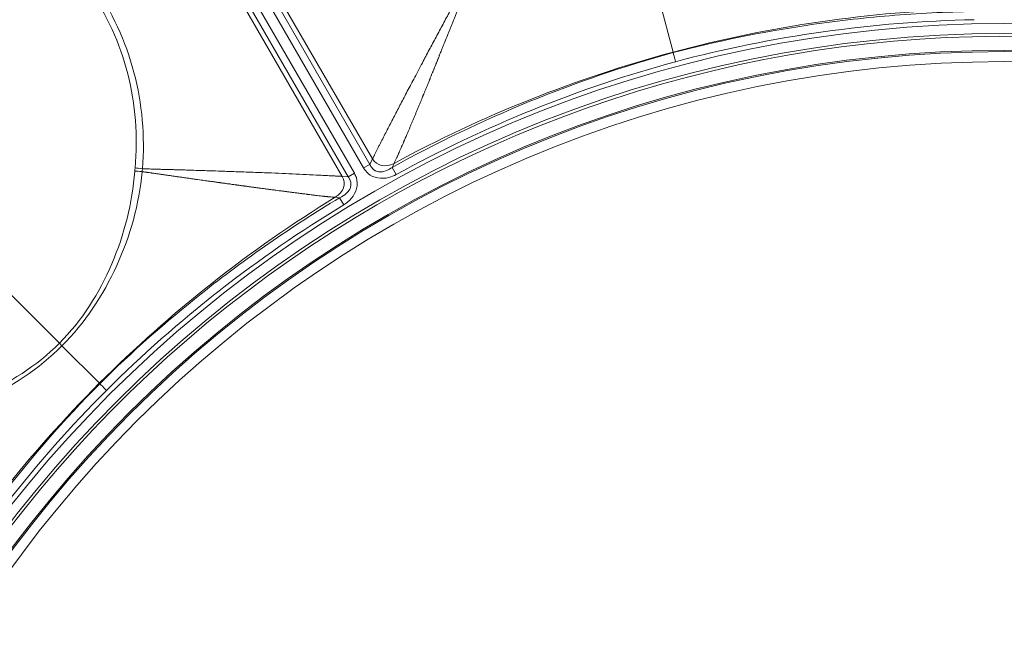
# Model space of a CAD drawing. Header units: inches. Extents: x 2.7 to 14.9, y -4.2 to 15.2.
# Tile 21 of 53: x 11.438 to 12.595, y -1.147 to -0.432. Entities that reach past the tile are written whole.
import ezdxf

# ---------------------------------------------------------------- set-up
doc = ezdxf.new("R2010")
doc.units = ezdxf.units.IN
doc.header["$MEASUREMENT"] = 0
doc.layers.add('Visible (ANSI)', color=7, linetype='Continuous', lineweight=18)
doc.layers.add('Visible Narrow (ANSI)', color=7, linetype='Continuous', lineweight=18)

msp = doc.modelspace()

# ---------------------------------------------------------------- linework, layer by layer
at = {"layer": 'Visible (ANSI)'}
for radius in [2.3248, 1.4744, 1.4547]:
    msp.add_circle((12.5948, -1.9226), radius, dxfattribs=at)
msp.add_arc((12.5948, -1.9226), 1.4711, 79.1393, 156.2845, dxfattribs=at)
for points in [[(11.5734, -0.6062), (11.5804, -0.5316), (11.5616, -0.4562), (11.5188, -0.3949)], [(11.8756, -0.6054), (11.9797, -0.5477), (12.0909, -0.5022), (12.2057, -0.4705)], [(11.3133, -1.1415), (11.3747, -1.0394), (11.4482, -0.9445), (11.5318, -0.8596)]]:
    msp.add_open_spline(points, degree=3, dxfattribs=at)
for points, knots in [([(12.2057, -0.4705), (12.2572, -0.4571), (12.3094, -0.4465), (12.362, -0.4386), (12.3945, -0.4338), (12.4273, -0.43), (12.4601, -0.4272), (12.493, -0.4245), (12.526, -0.4228), (12.5591, -0.4222)], [0.0000066, 0.0000066, 0.0000066, 0.0000066, 0.4464162, 0.4464162, 0.4464162, 0.7226444, 0.7226444, 0.7226444, 1, 1, 1, 1]), ([(11.8493, -0.6019), (11.85, -0.6037), (11.8511, -0.6054), (11.8524, -0.6069), (11.8533, -0.6079), (11.8544, -0.6087), (11.8556, -0.6093), (11.856, -0.6096), (11.8565, -0.6098), (11.857, -0.61), (11.8586, -0.6106), (11.8603, -0.6108), (11.862, -0.6108), (11.8621, -0.6107), (11.8622, -0.6107), (11.8622, -0.6107), (11.8646, -0.6106), (11.867, -0.6099), (11.8692, -0.609), (11.8715, -0.608), (11.8736, -0.6068), (11.8756, -0.6054)], [0, 0, 0, 0, 0.187872, 0.187872, 0.187872, 0.314599, 0.314599, 0.314599, 0.365047, 0.365047, 0.365047, 0.526295, 0.526295, 0.526295, 0.533039, 0.533039, 0.533039, 0.764219, 0.764219, 0.764219, 1, 1, 1, 1]), ([(11.8137, -0.6411), (11.8165, -0.6398), (11.8192, -0.6382), (11.8215, -0.6362), (11.8231, -0.6347), (11.8245, -0.633), (11.8256, -0.6311), (11.8262, -0.6299), (11.8267, -0.6287), (11.8269, -0.6273), (11.827, -0.6266), (11.8271, -0.6259), (11.8271, -0.6252), (11.8271, -0.6237), (11.8267, -0.6221), (11.8262, -0.6207), (11.8261, -0.6205), (11.826, -0.6203), (11.8259, -0.62), (11.8254, -0.6188), (11.8247, -0.6177), (11.8238, -0.6166)], [0, 0, 0, 0, 0.297866, 0.297866, 0.297866, 0.507382, 0.507382, 0.507382, 0.635901, 0.635901, 0.635901, 0.703179, 0.703179, 0.703179, 0.850452, 0.850452, 0.850452, 0.872013, 0.872013, 0.872013, 1, 1, 1, 1]), ([(11.5318, -0.8596), (11.5696, -0.8223), (11.6096, -0.7869), (11.6512, -0.7539), (11.6769, -0.7334), (11.7034, -0.7137), (11.7304, -0.695), (11.7576, -0.6761), (11.7854, -0.6581), (11.8137, -0.6411)], [0.0000066, 0.0000066, 0.0000066, 0.0000066, 0.4464162, 0.4464162, 0.4464162, 0.7226444, 0.7226444, 0.7226444, 1, 1, 1, 1])]:
    msp.add_open_spline(points, degree=3, knots=knots, dxfattribs=at)
at = {"layer": 'Visible Narrow (ANSI)'}
for p, q in [((11.842, -0.6061), (11.4583, 0.0585)), ((11.4656, 0.0627), (11.8493, -0.6019)), ((11.8524, -0.5954), (11.4736, 0.0607)), ((11.8238, -0.6166), (11.4401, 0.048)), ((11.4474, 0.0522), (11.8311, -0.6124)), ((11.8166, -0.6161), (11.4378, 0.0401)), ((12.1895, -0.4099), (12.2056, -0.4699)), ((12.2056, -0.4699), (12.2057, -0.4705)), ((11.8524, -0.5954), (11.8493, -0.6019)), ((11.8756, -0.6054), (11.8777, -0.6007)), ((11.8238, -0.6166), (11.8311, -0.6124)), ((11.842, -0.6061), (11.8493, -0.6019)), ((11.8756, -0.6054), (11.8802, -0.6138)), ((11.8166, -0.6161), (11.8238, -0.6166)), ((11.8137, -0.6411), (11.8085, -0.6406)), ((11.8137, -0.6411), (11.8187, -0.6494)), ((11.4844, -0.8121), (11.3815, -0.7093)), ((11.4874, -0.8152), (11.4844, -0.8121)), ((11.4874, -0.8152), (11.5314, -0.8592)), ((11.5314, -0.8592), (11.5318, -0.8596))]:
    msp.add_line(p, q, dxfattribs=at)
for radius in [2.3248, 2.313, 1.4862, 1.4744, 1.4532, 1.4414]:
    msp.add_circle((12.5948, -1.9226), radius, dxfattribs=at)
for centre, radius, start, end in [((12.5948, -1.9226), 1.7865, 125.29, 125.2907), ((12.5948, -1.9226), 1.7175, 126.1974, 126.2029), ((12.5948, -1.9226), 1.6782, 127.0748, 127.0764), ((12.5948, -1.9226), 1.648, 128.005, 128.0057), ((12.5823, -1.9047), 1.5602, 124.931376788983, 124.931391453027), ((12.5948, -1.9226), 1.6283, 128.7854, 128.7893), ((12.5948, -1.9226), 1.5821, 132.362, 132.3634)]:
    msp.add_arc(centre, radius, start, end, dxfattribs=at)
for centre, major_axis, ratio, start_param, end_param in [((12.4918, -1.1795), (1.0586, 0.1468), 0.705181, 1.413977, 1.74576), ((12.5728, -1.4867), (-1.2571, -0.051), 0.83837, 4.689108, 4.972121), ((12.3125, -1.2275), (-0.9901, -0.4022), 0.705182, 4.537425, 4.869208), ((12.2828, -1.216), (-0.9481, -0.4254), 0.691928, 4.486188, 4.828912), ((11.5832, -0.6108), (0.0118, -0.001), 0.019614, 1.699481, 2.600431), ((11.5835, -0.607), (-0.0118, 0.0011), 0.015566, 0.541352, 1.441442), ((12.134, -1.3306), (0.8434, 0.6564), 0.705181, 1.413977, 1.74576), ((12.3578, -1.5561), (-1.0631, -0.6727), 0.83837, 4.689108, 4.972121), ((12.0028, -1.4618), (0.6564, 0.8434), 0.705182, 1.395833, 1.727615), ((11.9713, -1.4667), (0.6084, 0.8425), 0.691928, 1.344595, 1.687319)]:
    msp.add_ellipse(centre, major_axis=major_axis, ratio=ratio, start_param=start_param, end_param=end_param, dxfattribs=at)
for points, knots in [([(11.3422, -0.2605), (11.4161, -0.2815), (11.4809, -0.3278), (11.5682, -0.4537), (11.5884, -0.5306), (11.582, -0.6071)], [0, 0, 0, 0, 0.5, 0.5, 0.9999682, 0.9999682, 0.9999682, 0.9999682]), ([(11.962, -0.3877), (11.961, -0.3895), (11.9601, -0.3912), (11.9591, -0.393), (11.9577, -0.3956), (11.9563, -0.3982), (11.9549, -0.4007), (11.9542, -0.402), (11.9535, -0.4033), (11.9528, -0.4046), (11.9521, -0.4059), (11.9514, -0.4072), (11.9507, -0.4084), (11.95, -0.4097), (11.9493, -0.411), (11.9487, -0.4123), (11.948, -0.4136), (11.9473, -0.4148), (11.9466, -0.4161), (11.9464, -0.4165), (11.9462, -0.4169), (11.946, -0.4173), (11.9455, -0.4182), (11.945, -0.4191), (11.9445, -0.4199), (11.9438, -0.4212), (11.9431, -0.4225), (11.9424, -0.4238), (11.9397, -0.4288), (11.937, -0.4339), (11.9342, -0.439), (11.9315, -0.444), (11.9288, -0.4491), (11.9261, -0.4542), (11.9234, -0.4592), (11.9207, -0.4642), (11.918, -0.4694), (11.9154, -0.4743), (11.9127, -0.4793), (11.91, -0.4844), (11.9099, -0.4846), (11.9098, -0.4849), (11.9096, -0.4851), (11.9075, -0.4891), (11.9054, -0.4932), (11.9032, -0.4974), (11.9001, -0.5031), (11.8972, -0.5087), (11.8943, -0.5141), (11.8916, -0.5192), (11.8891, -0.5241), (11.8866, -0.5288), (11.884, -0.5338), (11.8815, -0.5386), (11.879, -0.5433), (11.8765, -0.5483), (11.874, -0.5531), (11.8716, -0.5577), (11.8691, -0.5626), (11.8667, -0.5672), (11.8644, -0.5717), (11.8632, -0.574), (11.862, -0.5763), (11.8609, -0.5785), (11.8603, -0.5797), (11.8597, -0.5808), (11.8592, -0.5819), (11.8586, -0.583), (11.858, -0.5841), (11.8575, -0.5852), (11.8572, -0.5858), (11.8569, -0.5863), (11.8567, -0.5869), (11.8564, -0.5874), (11.8561, -0.5879), (11.8558, -0.5885), (11.8556, -0.589), (11.8553, -0.5896), (11.855, -0.5901), (11.8548, -0.5906), (11.8545, -0.5911), (11.8542, -0.5917), (11.854, -0.5922), (11.8537, -0.5927), (11.8535, -0.5932), (11.8532, -0.5938), (11.853, -0.5943), (11.8527, -0.5948), (11.8526, -0.595), (11.8525, -0.5952), (11.8524, -0.5954)], [0, 0, 0, 0, 0.025507, 0.025507, 0.025507, 0.062666, 0.062666, 0.062666, 0.081229, 0.081229, 0.081229, 0.099762, 0.099762, 0.099762, 0.118251, 0.118251, 0.118251, 0.136682, 0.136682, 0.136682, 0.142154, 0.142154, 0.142154, 0.155042, 0.155042, 0.155042, 0.173318, 0.173318, 0.173318, 0.24535, 0.24535, 0.24535, 0.315196, 0.315196, 0.315196, 0.382396, 0.382396, 0.382396, 0.446682, 0.446682, 0.446682, 0.449598, 0.449598, 0.449598, 0.5, 0.5, 0.5, 0.569749, 0.569749, 0.569749, 0.634275, 0.634275, 0.634275, 0.70199, 0.70199, 0.70199, 0.773418, 0.773418, 0.773418, 0.849247, 0.849247, 0.849247, 0.88909, 0.88909, 0.88909, 0.909554, 0.909554, 0.909554, 0.930407, 0.930407, 0.930407, 0.940986, 0.940986, 0.940986, 0.951672, 0.951672, 0.951672, 0.962467, 0.962467, 0.962467, 0.973375, 0.973375, 0.973375, 0.984399, 0.984399, 0.984399, 0.995543, 0.995543, 0.995543, 1, 1, 1, 1]), ([(11.965, -0.3891), (11.9648, -0.3898), (11.9645, -0.3905), (11.9642, -0.3912), (11.9639, -0.3919), (11.9637, -0.3925), (11.9634, -0.3932), (11.9633, -0.3935), (11.9631, -0.3939), (11.963, -0.3942), (11.9629, -0.3945), (11.9627, -0.3949), (11.9626, -0.3952), (11.9622, -0.3962), (11.9618, -0.3972), (11.9614, -0.3982), (11.9613, -0.3986), (11.9611, -0.3989), (11.961, -0.3992), (11.9609, -0.3996), (11.9607, -0.3999), (11.9606, -0.4002), (11.9602, -0.4012), (11.9598, -0.4022), (11.9594, -0.4032), (11.9591, -0.4039), (11.9589, -0.4046), (11.9586, -0.4052), (11.9583, -0.4059), (11.9581, -0.4065), (11.9578, -0.4072), (11.9573, -0.4085), (11.9567, -0.4099), (11.9562, -0.4112), (11.956, -0.4118), (11.9557, -0.4125), (11.9554, -0.4132), (11.9552, -0.4138), (11.9549, -0.4145), (11.9546, -0.4151), (11.9541, -0.4165), (11.9536, -0.4178), (11.9531, -0.4191), (11.9528, -0.4197), (11.9525, -0.4204), (11.9523, -0.4211), (11.952, -0.4217), (11.9517, -0.4224), (11.9515, -0.423), (11.9512, -0.4237), (11.951, -0.4243), (11.9507, -0.425), (11.9504, -0.4256), (11.9502, -0.4263), (11.9499, -0.427), (11.9496, -0.4276), (11.9494, -0.4283), (11.9491, -0.4289), (11.9489, -0.4296), (11.9486, -0.4302), (11.9483, -0.4309), (11.9481, -0.4315), (11.9478, -0.4322), (11.9476, -0.4328), (11.9473, -0.4335), (11.947, -0.4341), (11.9468, -0.4348), (11.9463, -0.4361), (11.9457, -0.4374), (11.9452, -0.4387), (11.945, -0.4393), (11.9447, -0.44), (11.9444, -0.4406), (11.9442, -0.4413), (11.9439, -0.4419), (11.9437, -0.4425), (11.9434, -0.4432), (11.9431, -0.4438), (11.9429, -0.4445), (11.9426, -0.4451), (11.9424, -0.4458), (11.9421, -0.4464), (11.9418, -0.4471), (11.9416, -0.4477), (11.9413, -0.4483), (11.9411, -0.449), (11.9408, -0.4496), (11.9406, -0.4503), (11.9395, -0.4529), (11.9385, -0.4554), (11.9375, -0.458), (11.9372, -0.4586), (11.937, -0.4592), (11.9367, -0.4599), (11.9364, -0.4605), (11.9362, -0.4611), (11.9359, -0.4618), (11.9357, -0.4624), (11.9354, -0.4631), (11.9352, -0.4637), (11.9349, -0.4643), (11.9346, -0.465), (11.9344, -0.4656), (11.9341, -0.4662), (11.9339, -0.4669), (11.9336, -0.4675), (11.9334, -0.4681), (11.9331, -0.4688), (11.9329, -0.4694), (11.9323, -0.4707), (11.9318, -0.4719), (11.9313, -0.4732), (11.9312, -0.4735), (11.9311, -0.4738), (11.9309, -0.4741), (11.9308, -0.4745), (11.9307, -0.4748), (11.9306, -0.4751), (11.9303, -0.4757), (11.9301, -0.4763), (11.9298, -0.477), (11.9296, -0.4774), (11.9294, -0.4779), (11.9292, -0.4784), (11.9292, -0.4785), (11.9291, -0.4787), (11.929, -0.4789), (11.929, -0.479), (11.9289, -0.4792), (11.9289, -0.4793), (11.9287, -0.4798), (11.9285, -0.4803), (11.9283, -0.4807), (11.928, -0.4814), (11.9278, -0.482), (11.9275, -0.4826), (11.9274, -0.4829), (11.9273, -0.4833), (11.9271, -0.4836), (11.927, -0.4839), (11.9269, -0.4842), (11.9268, -0.4845), (11.9265, -0.4851), (11.9263, -0.4858), (11.926, -0.4864), (11.9258, -0.487), (11.9255, -0.4876), (11.9253, -0.4881), (11.9252, -0.4883), (11.9251, -0.4885), (11.9251, -0.4887), (11.9249, -0.4892), (11.9247, -0.4897), (11.9245, -0.4901), (11.9242, -0.4907), (11.924, -0.4914), (11.9237, -0.492), (11.9236, -0.4923), (11.9235, -0.4926), (11.9233, -0.4929), (11.9232, -0.4932), (11.9231, -0.4935), (11.923, -0.4939), (11.9227, -0.4945), (11.9225, -0.4951), (11.9222, -0.4957), (11.922, -0.4962), (11.9218, -0.4966), (11.9216, -0.4971), (11.9216, -0.4973), (11.9215, -0.4974), (11.9215, -0.4976), (11.9214, -0.4977), (11.9213, -0.4979), (11.9213, -0.498), (11.9211, -0.4985), (11.9209, -0.499), (11.9207, -0.4994), (11.9205, -0.5001), (11.9202, -0.5007), (11.92, -0.5013), (11.9198, -0.5016), (11.9197, -0.5019), (11.9196, -0.5022), (11.9194, -0.5025), (11.9193, -0.5028), (11.9192, -0.5031), (11.9187, -0.5044), (11.9182, -0.5056), (11.9177, -0.5068), (11.9174, -0.5074), (11.9172, -0.5081), (11.9169, -0.5087), (11.9167, -0.5093), (11.9164, -0.5099), (11.9162, -0.5105), (11.9159, -0.5111), (11.9157, -0.5117), (11.9154, -0.5123), (11.9152, -0.513), (11.9149, -0.5136), (11.9147, -0.5142), (11.9142, -0.5154), (11.9137, -0.5166), (11.9132, -0.5178), (11.9128, -0.5188), (11.9124, -0.5197), (11.9121, -0.5206), (11.9119, -0.5209), (11.9118, -0.5212), (11.9117, -0.5215), (11.9116, -0.5218), (11.9114, -0.5221), (11.9113, -0.5224), (11.9109, -0.5233), (11.9106, -0.5242), (11.9102, -0.5251), (11.91, -0.5257), (11.9097, -0.5263), (11.9095, -0.5269), (11.9092, -0.5276), (11.909, -0.5282), (11.9087, -0.5288), (11.9085, -0.5294), (11.9082, -0.53), (11.908, -0.5306), (11.9077, -0.5312), (11.9075, -0.5318), (11.9072, -0.5324), (11.907, -0.533), (11.9067, -0.5336), (11.9065, -0.5342), (11.9062, -0.5348), (11.906, -0.5354), (11.9057, -0.536), (11.9052, -0.5372), (11.9047, -0.5384), (11.9042, -0.5396), (11.904, -0.5402), (11.9037, -0.5408), (11.9035, -0.5413), (11.9033, -0.5419), (11.903, -0.5425), (11.9028, -0.5431), (11.9025, -0.5437), (11.9023, -0.5443), (11.902, -0.5449), (11.9018, -0.5455), (11.9015, -0.5461), (11.9013, -0.5467), (11.901, -0.5473), (11.9008, -0.5479), (11.9005, -0.5485), (11.9003, -0.5491), (11.9, -0.5497), (11.8998, -0.5503), (11.8995, -0.5508), (11.8993, -0.5514), (11.899, -0.552), (11.8988, -0.5526), (11.8986, -0.5532), (11.8983, -0.5538), (11.8978, -0.555), (11.8973, -0.5562), (11.8968, -0.5573), (11.8966, -0.5579), (11.8963, -0.5585), (11.8961, -0.5591), (11.8958, -0.5597), (11.8956, -0.5602), (11.8953, -0.5608), (11.8951, -0.5614), (11.8949, -0.562), (11.8946, -0.5626), (11.8944, -0.5632), (11.8941, -0.5637), (11.8939, -0.5643), (11.8936, -0.5649), (11.8934, -0.5655), (11.8931, -0.566), (11.8929, -0.5666), (11.8926, -0.5672), (11.8924, -0.5678), (11.892, -0.5686), (11.8916, -0.5695), (11.8913, -0.5704), (11.8912, -0.5706), (11.891, -0.5709), (11.8909, -0.5712), (11.8908, -0.5715), (11.8907, -0.5718), (11.8905, -0.5721), (11.8902, -0.5729), (11.8898, -0.5738), (11.8894, -0.5746), (11.8893, -0.5749), (11.8892, -0.5752), (11.8891, -0.5755), (11.8889, -0.5758), (11.8888, -0.5761), (11.8887, -0.5763), (11.8885, -0.5769), (11.8882, -0.5775), (11.888, -0.578), (11.8877, -0.5786), (11.8875, -0.5792), (11.8872, -0.5797), (11.8871, -0.58), (11.887, -0.5803), (11.8869, -0.5806), (11.8867, -0.5809), (11.8866, -0.5811), (11.8865, -0.5814), (11.8855, -0.5838), (11.8845, -0.586), (11.8836, -0.5881), (11.8834, -0.5883), (11.8833, -0.5886), (11.8832, -0.5889), (11.8831, -0.5892), (11.8829, -0.5894), (11.8828, -0.5897), (11.8826, -0.5902), (11.8823, -0.5908), (11.8821, -0.5913), (11.8819, -0.5917), (11.8817, -0.5921), (11.8815, -0.5925), (11.8815, -0.5927), (11.8814, -0.5928), (11.8814, -0.5929), (11.8813, -0.5931), (11.8812, -0.5932), (11.8812, -0.5933), (11.881, -0.5937), (11.8808, -0.5941), (11.8806, -0.5945), (11.8796, -0.5968), (11.8786, -0.5988), (11.8777, -0.6007)], [0, 0, 0, 0, 0.005913, 0.005913, 0.005913, 0.011694, 0.011694, 0.011694, 0.014593, 0.014593, 0.014593, 0.017497, 0.017497, 0.017497, 0.026247, 0.026247, 0.026247, 0.029175, 0.029175, 0.029175, 0.032109, 0.032109, 0.032109, 0.040948, 0.040948, 0.040948, 0.04687, 0.04687, 0.04687, 0.052818, 0.052818, 0.052818, 0.064788, 0.064788, 0.064788, 0.070811, 0.070811, 0.070811, 0.07686, 0.07686, 0.07686, 0.089038, 0.089038, 0.089038, 0.095167, 0.095167, 0.095167, 0.101324, 0.101324, 0.101324, 0.107508, 0.107508, 0.107508, 0.11372, 0.11372, 0.11372, 0.119961, 0.119961, 0.119961, 0.126231, 0.126231, 0.126231, 0.13253, 0.13253, 0.13253, 0.138858, 0.138858, 0.138858, 0.151606, 0.151606, 0.151606, 0.158027, 0.158027, 0.158027, 0.164478, 0.164478, 0.164478, 0.170962, 0.170962, 0.170962, 0.177478, 0.177478, 0.177478, 0.184027, 0.184027, 0.184027, 0.19061, 0.19061, 0.19061, 0.217284, 0.217284, 0.217284, 0.224041, 0.224041, 0.224041, 0.230835, 0.230835, 0.230835, 0.237667, 0.237667, 0.237667, 0.244536, 0.244536, 0.244536, 0.251444, 0.251444, 0.251444, 0.258391, 0.258391, 0.258391, 0.272406, 0.272406, 0.272406, 0.275935, 0.275935, 0.275935, 0.279475, 0.279475, 0.279475, 0.286586, 0.286586, 0.286586, 0.291947, 0.291947, 0.291947, 0.293739, 0.293739, 0.293739, 0.295535, 0.295535, 0.295535, 0.300937, 0.300937, 0.300937, 0.308179, 0.308179, 0.308179, 0.311817, 0.311817, 0.311817, 0.315466, 0.315466, 0.315466, 0.322799, 0.322799, 0.322799, 0.329716, 0.329716, 0.329716, 0.332031, 0.332031, 0.332031, 0.337607, 0.337607, 0.337607, 0.345084, 0.345084, 0.345084, 0.348841, 0.348841, 0.348841, 0.35261, 0.35261, 0.35261, 0.360188, 0.360188, 0.360188, 0.365905, 0.365905, 0.365905, 0.367817, 0.367817, 0.367817, 0.369733, 0.369733, 0.369733, 0.375499, 0.375499, 0.375499, 0.383236, 0.383236, 0.383236, 0.387125, 0.387125, 0.387125, 0.391027, 0.391027, 0.391027, 0.406781, 0.406781, 0.406781, 0.414745, 0.414745, 0.414745, 0.42277, 0.42277, 0.42277, 0.430857, 0.430857, 0.430857, 0.439007, 0.439007, 0.439007, 0.455501, 0.455501, 0.455501, 0.46805, 0.46805, 0.46805, 0.472267, 0.472267, 0.472267, 0.476503, 0.476503, 0.476503, 0.489319, 0.489319, 0.489319, 0.497956, 0.497956, 0.497956, 0.50667, 0.50667, 0.50667, 0.515464, 0.515464, 0.515464, 0.524339, 0.524339, 0.524339, 0.533297, 0.533297, 0.533297, 0.542341, 0.542341, 0.542341, 0.560699, 0.560699, 0.560699, 0.570017, 0.570017, 0.570017, 0.579433, 0.579433, 0.579433, 0.588948, 0.588948, 0.588948, 0.598567, 0.598567, 0.598567, 0.608292, 0.608292, 0.608292, 0.618128, 0.618128, 0.618128, 0.628078, 0.628078, 0.628078, 0.638146, 0.638146, 0.638146, 0.658655, 0.658655, 0.658655, 0.669106, 0.669106, 0.669106, 0.679693, 0.679693, 0.679693, 0.690424, 0.690424, 0.690424, 0.701303, 0.701303, 0.701303, 0.712338, 0.712338, 0.712338, 0.723535, 0.723535, 0.723535, 0.74065, 0.74065, 0.74065, 0.746444, 0.746444, 0.746444, 0.752285, 0.752285, 0.752285, 0.770098, 0.770098, 0.770098, 0.776136, 0.776136, 0.776136, 0.782227, 0.782227, 0.782227, 0.794573, 0.794573, 0.794573, 0.807148, 0.807148, 0.807148, 0.813524, 0.813524, 0.813524, 0.819963, 0.819963, 0.819963, 0.873952, 0.873952, 0.873952, 0.881046, 0.881046, 0.881046, 0.888225, 0.888225, 0.888225, 0.902854, 0.902854, 0.902854, 0.914076, 0.914076, 0.914076, 0.917867, 0.917867, 0.917867, 0.921684, 0.921684, 0.921684, 0.933297, 0.933297, 0.933297, 1, 1, 1, 1]), ([(11.4844, -0.8121), (11.5112, -0.7853), (11.5314, -0.7533), (11.5608, -0.6841), (11.57, -0.6475), (11.5731, -0.6098)], [0.0000002, 0.0000002, 0.0000002, 0.0000002, 0.5, 0.5, 1, 1, 1, 1]), ([(11.5817, -0.6105), (11.5781, -0.6489), (11.5678, -0.6859), (11.536, -0.7556), (11.5144, -0.7882), (11.4874, -0.8152)], [0, 0, 0, 0, 0.5, 0.5, 0.9999999, 0.9999999, 0.9999999, 0.9999999]), ([(11.5817, -0.6105), (11.5824, -0.6106), (11.5832, -0.6107), (11.5839, -0.6108), (11.5846, -0.6109), (11.5853, -0.611), (11.586, -0.6111), (11.5864, -0.6111), (11.5868, -0.6112), (11.5871, -0.6112), (11.5875, -0.6113), (11.5878, -0.6113), (11.5882, -0.6114), (11.5892, -0.6115), (11.5903, -0.6117), (11.5914, -0.6118), (11.5917, -0.6119), (11.5921, -0.6119), (11.5925, -0.612), (11.5928, -0.6121), (11.5932, -0.6121), (11.5935, -0.6122), (11.5946, -0.6123), (11.5956, -0.6125), (11.5967, -0.6126), (11.5974, -0.6127), (11.5981, -0.6128), (11.5988, -0.6129), (11.5995, -0.613), (11.6003, -0.6131), (11.601, -0.6132), (11.6024, -0.6134), (11.6038, -0.6136), (11.6052, -0.6138), (11.6059, -0.6139), (11.6066, -0.614), (11.6073, -0.6141), (11.608, -0.6142), (11.6087, -0.6143), (11.6094, -0.6144), (11.6108, -0.6146), (11.6122, -0.6148), (11.6136, -0.615), (11.6143, -0.6151), (11.615, -0.6152), (11.6157, -0.6153), (11.6164, -0.6154), (11.6171, -0.6155), (11.6178, -0.6156), (11.6185, -0.6157), (11.6192, -0.6158), (11.6199, -0.6159), (11.6206, -0.616), (11.6213, -0.6161), (11.622, -0.6162), (11.6227, -0.6163), (11.6234, -0.6164), (11.6241, -0.6165), (11.6248, -0.6166), (11.6255, -0.6167), (11.6262, -0.6168), (11.6269, -0.6169), (11.6276, -0.617), (11.6283, -0.6171), (11.629, -0.6172), (11.6297, -0.6173), (11.6304, -0.6174), (11.6318, -0.6176), (11.6331, -0.6178), (11.6345, -0.618), (11.6352, -0.6181), (11.6359, -0.6182), (11.6366, -0.6183), (11.6373, -0.6184), (11.638, -0.6185), (11.6387, -0.6186), (11.6394, -0.6187), (11.64, -0.6188), (11.6407, -0.6189), (11.6414, -0.619), (11.6421, -0.6191), (11.6428, -0.6192), (11.6435, -0.6193), (11.6442, -0.6194), (11.6449, -0.6195), (11.6456, -0.6196), (11.6462, -0.6197), (11.6469, -0.6197), (11.6497, -0.6201), (11.6524, -0.6205), (11.6551, -0.6209), (11.6558, -0.621), (11.6565, -0.6211), (11.6572, -0.6212), (11.6579, -0.6213), (11.6586, -0.6214), (11.6592, -0.6215), (11.6599, -0.6216), (11.6606, -0.6217), (11.6613, -0.6218), (11.662, -0.6218), (11.6626, -0.6219), (11.6633, -0.622), (11.664, -0.6221), (11.6647, -0.6222), (11.6654, -0.6223), (11.666, -0.6224), (11.6667, -0.6225), (11.6674, -0.6226), (11.6687, -0.6228), (11.6701, -0.623), (11.6714, -0.6232), (11.6718, -0.6232), (11.6721, -0.6233), (11.6725, -0.6233), (11.6728, -0.6234), (11.6731, -0.6234), (11.6735, -0.6234), (11.6741, -0.6235), (11.6748, -0.6236), (11.6755, -0.6237), (11.676, -0.6238), (11.6765, -0.6239), (11.677, -0.6239), (11.6772, -0.624), (11.6773, -0.624), (11.6775, -0.624), (11.6777, -0.624), (11.6778, -0.6241), (11.678, -0.6241), (11.6785, -0.6241), (11.679, -0.6242), (11.6795, -0.6243), (11.6802, -0.6244), (11.6809, -0.6245), (11.6815, -0.6246), (11.6819, -0.6246), (11.6822, -0.6247), (11.6825, -0.6247), (11.6829, -0.6247), (11.6832, -0.6248), (11.6836, -0.6248), (11.6842, -0.6249), (11.6849, -0.625), (11.6856, -0.6251), (11.6862, -0.6252), (11.6868, -0.6253), (11.6874, -0.6254), (11.6877, -0.6254), (11.6879, -0.6254), (11.6881, -0.6255), (11.6886, -0.6255), (11.6891, -0.6256), (11.6896, -0.6257), (11.6902, -0.6258), (11.6909, -0.6258), (11.6916, -0.6259), (11.6919, -0.626), (11.6922, -0.626), (11.6926, -0.6261), (11.6929, -0.6261), (11.6932, -0.6262), (11.6936, -0.6262), (11.6942, -0.6263), (11.6949, -0.6264), (11.6956, -0.6265), (11.6961, -0.6265), (11.6966, -0.6266), (11.6971, -0.6267), (11.6972, -0.6267), (11.6974, -0.6267), (11.6976, -0.6268), (11.6977, -0.6268), (11.6979, -0.6268), (11.6981, -0.6268), (11.6986, -0.6269), (11.6992, -0.627), (11.6998, -0.6271), (11.7004, -0.6271), (11.701, -0.6272), (11.7015, -0.6273), (11.7019, -0.6273), (11.7022, -0.6274), (11.7025, -0.6274), (11.7029, -0.6275), (11.7032, -0.6275), (11.7035, -0.6276), (11.7049, -0.6277), (11.7062, -0.6279), (11.7075, -0.6281), (11.7082, -0.6282), (11.7088, -0.6283), (11.7095, -0.6284), (11.7101, -0.6285), (11.7108, -0.6285), (11.7114, -0.6286), (11.7121, -0.6287), (11.7128, -0.6288), (11.7134, -0.6289), (11.7141, -0.629), (11.7147, -0.6291), (11.7154, -0.6292), (11.7167, -0.6293), (11.718, -0.6295), (11.7193, -0.6297), (11.7203, -0.6298), (11.7213, -0.63), (11.7223, -0.6301), (11.7226, -0.6301), (11.7229, -0.6302), (11.7232, -0.6302), (11.7236, -0.6303), (11.7239, -0.6303), (11.7242, -0.6303), (11.7252, -0.6305), (11.7262, -0.6306), (11.7271, -0.6307), (11.7278, -0.6308), (11.7284, -0.6309), (11.7291, -0.631), (11.7297, -0.6311), (11.7304, -0.6312), (11.731, -0.6313), (11.7317, -0.6313), (11.7323, -0.6314), (11.733, -0.6315), (11.7336, -0.6316), (11.7343, -0.6317), (11.7349, -0.6318), (11.7356, -0.6319), (11.7362, -0.6319), (11.7368, -0.632), (11.7375, -0.6321), (11.7381, -0.6322), (11.7388, -0.6323), (11.7401, -0.6325), (11.7414, -0.6326), (11.7426, -0.6328), (11.7433, -0.6329), (11.7439, -0.633), (11.7446, -0.633), (11.7452, -0.6331), (11.7458, -0.6332), (11.7465, -0.6333), (11.7471, -0.6334), (11.7478, -0.6335), (11.7484, -0.6335), (11.749, -0.6336), (11.7497, -0.6337), (11.7503, -0.6338), (11.7509, -0.6339), (11.7516, -0.634), (11.7522, -0.634), (11.7529, -0.6341), (11.7535, -0.6342), (11.7541, -0.6343), (11.7549, -0.6344), (11.7556, -0.6345), (11.7563, -0.6346), (11.7569, -0.6346), (11.7574, -0.6347), (11.7579, -0.6348), (11.7592, -0.635), (11.7605, -0.6351), (11.7617, -0.6353), (11.7623, -0.6354), (11.763, -0.6354), (11.7636, -0.6355), (11.7642, -0.6356), (11.7648, -0.6357), (11.7655, -0.6358), (11.7661, -0.6358), (11.7667, -0.6359), (11.7673, -0.636), (11.768, -0.6361), (11.7686, -0.6362), (11.7692, -0.6363), (11.7698, -0.6363), (11.7704, -0.6364), (11.7711, -0.6365), (11.7717, -0.6366), (11.7723, -0.6367), (11.7729, -0.6367), (11.7738, -0.6369), (11.7748, -0.637), (11.7757, -0.6371), (11.776, -0.6371), (11.7763, -0.6372), (11.7766, -0.6372), (11.7769, -0.6372), (11.7772, -0.6373), (11.7775, -0.6373), (11.7784, -0.6374), (11.7794, -0.6375), (11.7803, -0.6377), (11.7806, -0.6377), (11.7809, -0.6377), (11.7812, -0.6378), (11.7815, -0.6378), (11.7818, -0.6379), (11.7821, -0.6379), (11.7827, -0.638), (11.7833, -0.638), (11.7839, -0.6381), (11.7845, -0.6382), (11.7851, -0.6383), (11.7857, -0.6383), (11.786, -0.6384), (11.7863, -0.6384), (11.7866, -0.6384), (11.7869, -0.6385), (11.7872, -0.6385), (11.7875, -0.6385), (11.79, -0.6388), (11.7924, -0.6391), (11.7947, -0.6393), (11.795, -0.6394), (11.7953, -0.6394), (11.7956, -0.6394), (11.7959, -0.6395), (11.7962, -0.6395), (11.7965, -0.6395), (11.7971, -0.6396), (11.7977, -0.6397), (11.7983, -0.6397), (11.7987, -0.6398), (11.7991, -0.6398), (11.7996, -0.6398), (11.7997, -0.6399), (11.7999, -0.6399), (11.8, -0.6399), (11.8002, -0.6399), (11.8003, -0.6399), (11.8005, -0.6399), (11.8009, -0.64), (11.8013, -0.64), (11.8018, -0.64), (11.8041, -0.6403), (11.8063, -0.6405), (11.8085, -0.6406)], [0, 0, 0, 0, 0.009138, 0.009138, 0.009138, 0.01803, 0.01803, 0.01803, 0.022474, 0.022474, 0.022474, 0.026916, 0.026916, 0.026916, 0.040233, 0.040233, 0.040233, 0.044669, 0.044669, 0.044669, 0.049103, 0.049103, 0.049103, 0.062397, 0.062397, 0.062397, 0.071252, 0.071252, 0.071252, 0.080101, 0.080101, 0.080101, 0.097782, 0.097782, 0.097782, 0.106613, 0.106613, 0.106613, 0.115439, 0.115439, 0.115439, 0.133074, 0.133074, 0.133074, 0.141883, 0.141883, 0.141883, 0.150687, 0.150687, 0.150687, 0.159485, 0.159485, 0.159485, 0.168278, 0.168278, 0.168278, 0.177066, 0.177066, 0.177066, 0.185849, 0.185849, 0.185849, 0.194626, 0.194626, 0.194626, 0.203398, 0.203398, 0.203398, 0.220928, 0.220928, 0.220928, 0.229685, 0.229685, 0.229685, 0.238437, 0.238437, 0.238437, 0.247185, 0.247185, 0.247185, 0.255928, 0.255928, 0.255928, 0.264666, 0.264666, 0.264666, 0.273399, 0.273399, 0.273399, 0.308288, 0.308288, 0.308288, 0.316999, 0.316999, 0.316999, 0.325706, 0.325706, 0.325706, 0.334409, 0.334409, 0.334409, 0.343107, 0.343107, 0.343107, 0.351801, 0.351801, 0.351801, 0.360491, 0.360491, 0.360491, 0.37786, 0.37786, 0.37786, 0.382199, 0.382199, 0.382199, 0.386538, 0.386538, 0.386538, 0.395212, 0.395212, 0.395212, 0.401716, 0.401716, 0.401716, 0.403883, 0.403883, 0.403883, 0.40605, 0.40605, 0.40605, 0.41255, 0.41255, 0.41255, 0.421213, 0.421213, 0.421213, 0.425543, 0.425543, 0.425543, 0.429872, 0.429872, 0.429872, 0.438528, 0.438528, 0.438528, 0.446639, 0.446639, 0.446639, 0.449343, 0.449343, 0.449343, 0.455829, 0.455829, 0.455829, 0.464474, 0.464474, 0.464474, 0.468795, 0.468795, 0.468795, 0.473116, 0.473116, 0.473116, 0.481754, 0.481754, 0.481754, 0.488231, 0.488231, 0.488231, 0.490389, 0.490389, 0.490389, 0.492548, 0.492548, 0.492548, 0.5, 0.5, 0.5, 0.50765, 0.50765, 0.50765, 0.511964, 0.511964, 0.511964, 0.516278, 0.516278, 0.516278, 0.533526, 0.533526, 0.533526, 0.542147, 0.542147, 0.542147, 0.550767, 0.550767, 0.550767, 0.559385, 0.559385, 0.559385, 0.568001, 0.568001, 0.568001, 0.58523, 0.58523, 0.58523, 0.598147, 0.598147, 0.598147, 0.602453, 0.602453, 0.602453, 0.606758, 0.606758, 0.606758, 0.619671, 0.619671, 0.619671, 0.628279, 0.628279, 0.628279, 0.636886, 0.636886, 0.636886, 0.645492, 0.645492, 0.645492, 0.654098, 0.654098, 0.654098, 0.662702, 0.662702, 0.662702, 0.671307, 0.671307, 0.671307, 0.688514, 0.688514, 0.688514, 0.697117, 0.697117, 0.697117, 0.705719, 0.705719, 0.705719, 0.714322, 0.714322, 0.714322, 0.722925, 0.722925, 0.722925, 0.731527, 0.731527, 0.731527, 0.74013, 0.74013, 0.74013, 0.75, 0.75, 0.75, 0.757336, 0.757336, 0.757336, 0.774548, 0.774548, 0.774548, 0.783157, 0.783157, 0.783157, 0.791768, 0.791768, 0.791768, 0.800381, 0.800381, 0.800381, 0.808998, 0.808998, 0.808998, 0.817618, 0.817618, 0.817618, 0.826242, 0.826242, 0.826242, 0.839185, 0.839185, 0.839185, 0.843501, 0.843501, 0.843501, 0.847819, 0.847819, 0.847819, 0.860779, 0.860779, 0.860779, 0.865102, 0.865102, 0.865102, 0.869426, 0.869426, 0.869426, 0.878079, 0.878079, 0.878079, 0.886737, 0.886737, 0.886737, 0.891069, 0.891069, 0.891069, 0.895402, 0.895402, 0.895402, 0.930131, 0.930131, 0.930131, 0.934481, 0.934481, 0.934481, 0.938833, 0.938833, 0.938833, 0.947543, 0.947543, 0.947543, 0.954081, 0.954081, 0.954081, 0.956262, 0.956262, 0.956262, 0.958443, 0.958443, 0.958443, 0.96499, 0.96499, 0.96499, 1, 1, 1, 1]), ([(11.582, -0.6071), (11.584, -0.6072), (11.586, -0.6072), (11.588, -0.6073), (11.5909, -0.6073), (11.5939, -0.6074), (11.5968, -0.6075), (11.5983, -0.6076), (11.5997, -0.6076), (11.6012, -0.6076), (11.6026, -0.6077), (11.6041, -0.6077), (11.6056, -0.6078), (11.607, -0.6078), (11.6085, -0.6078), (11.6099, -0.6079), (11.6114, -0.6079), (11.6128, -0.608), (11.6143, -0.608), (11.615, -0.608), (11.6157, -0.608), (11.6164, -0.6081), (11.6172, -0.6081), (11.6179, -0.6081), (11.6186, -0.6081), (11.6201, -0.6082), (11.6215, -0.6082), (11.623, -0.6083), (11.6288, -0.6084), (11.6346, -0.6086), (11.6405, -0.6088), (11.6461, -0.609), (11.6518, -0.6091), (11.6576, -0.6093), (11.6622, -0.6095), (11.6668, -0.6096), (11.6715, -0.6098), (11.6726, -0.6098), (11.6736, -0.6098), (11.6747, -0.6099), (11.6803, -0.6101), (11.6858, -0.6103), (11.6917, -0.6105), (11.692, -0.6105), (11.6923, -0.6105), (11.6927, -0.6105), (11.6962, -0.6106), (11.7, -0.6107), (11.7041, -0.6109), (11.7114, -0.6112), (11.7185, -0.6114), (11.7253, -0.6117), (11.731, -0.6119), (11.7365, -0.6121), (11.7419, -0.6123), (11.7475, -0.6126), (11.753, -0.6128), (11.7582, -0.6131), (11.7639, -0.6133), (11.7692, -0.6136), (11.7744, -0.6138), (11.7799, -0.6141), (11.7852, -0.6144), (11.7901, -0.6146), (11.7928, -0.6147), (11.7953, -0.6149), (11.7978, -0.615), (11.7991, -0.615), (11.8003, -0.6151), (11.8016, -0.6152), (11.8028, -0.6152), (11.8041, -0.6153), (11.8053, -0.6154), (11.8059, -0.6154), (11.8065, -0.6154), (11.8071, -0.6155), (11.8077, -0.6155), (11.8083, -0.6155), (11.8089, -0.6156), (11.8095, -0.6156), (11.8101, -0.6156), (11.8107, -0.6157), (11.8113, -0.6157), (11.8119, -0.6157), (11.8125, -0.6158), (11.8131, -0.6158), (11.8137, -0.6159), (11.8142, -0.6159), (11.8148, -0.6159), (11.8154, -0.616), (11.816, -0.616), (11.8162, -0.616), (11.8164, -0.6161), (11.8166, -0.6161)], [0, 0, 0, 0, 0.026777, 0.026777, 0.026777, 0.065239, 0.065239, 0.065239, 0.084247, 0.084247, 0.084247, 0.103112, 0.103112, 0.103112, 0.121837, 0.121837, 0.121837, 0.140425, 0.140425, 0.140425, 0.149477, 0.149477, 0.149477, 0.158878, 0.158878, 0.158878, 0.1772, 0.1772, 0.1772, 0.25, 0.25, 0.25, 0.319368, 0.319368, 0.319368, 0.375, 0.375, 0.375, 0.387853, 0.387853, 0.387853, 0.455804, 0.455804, 0.455804, 0.459455, 0.459455, 0.459455, 0.5, 0.5, 0.5, 0.572862, 0.572862, 0.572862, 0.633828, 0.633828, 0.633828, 0.698524, 0.698524, 0.698524, 0.767814, 0.767814, 0.767814, 0.842953, 0.842953, 0.842953, 0.883285, 0.883285, 0.883285, 0.90428, 0.90428, 0.90428, 0.925895, 0.925895, 0.925895, 0.936955, 0.936955, 0.936955, 0.948194, 0.948194, 0.948194, 0.959622, 0.959622, 0.959622, 0.97125, 0.97125, 0.97125, 0.983088, 0.983088, 0.983088, 0.995149, 0.995149, 0.995149, 1, 1, 1, 1]), ([(11.8311, -0.6124), (11.832, -0.614), (11.8328, -0.6158), (11.8334, -0.6175), (11.836, -0.6258), (11.8334, -0.6351), (11.8277, -0.6417), (11.8252, -0.6447), (11.8221, -0.6473), (11.8187, -0.6494)], [0, 0, 0, 0, 0.127976, 0.127976, 0.127976, 0.72711, 0.72711, 0.72711, 1, 1, 1, 1]), ([(11.8802, -0.6138), (11.8775, -0.6153), (11.8746, -0.6165), (11.8716, -0.6173), (11.8632, -0.6195), (11.8537, -0.6182), (11.8472, -0.6125), (11.8452, -0.6107), (11.8434, -0.6085), (11.842, -0.6061)], [0, 0, 0, 0, 0.21427, 0.21427, 0.21427, 0.809867, 0.809867, 0.809867, 1, 1, 1, 1]), ([(11.4844, -0.8121), (11.4575, -0.839), (11.4255, -0.8592), (11.3563, -0.8885), (11.3198, -0.8978), (11.2821, -0.9009)], [0, 0, 0, 0, 0.5, 0.5, 1, 1, 1, 1]), ([(11.2827, -0.9095), (11.3211, -0.9059), (11.3581, -0.8956), (11.4278, -0.8638), (11.4605, -0.8422), (11.4874, -0.8152)], [0, 0, 0, 0, 0.5, 0.5, 1, 1, 1, 1])]:
    msp.add_open_spline(points, degree=3, knots=knots, dxfattribs=at)
for points in [[(12.2086, -0.4812), (12.2074, -0.4766), (12.2062, -0.4721), (12.2057, -0.4705)], [(11.8777, -0.6007), (11.8674, -0.6063), (11.8572, -0.6036), (11.8524, -0.5954)], [(11.5731, -0.6098), (11.5732, -0.6086), (11.5733, -0.6074), (11.5734, -0.6062)], [(11.582, -0.6071), (11.5819, -0.6082), (11.5818, -0.6093), (11.5817, -0.6105)], [(11.8085, -0.6406), (11.8189, -0.6343), (11.8217, -0.6249), (11.8166, -0.6161)], [(11.5397, -0.8675), (11.5363, -0.8641), (11.533, -0.8608), (11.5318, -0.8596)]]:
    msp.add_open_spline(points, degree=3, dxfattribs=at)

doc.saveas('drawing.dxf')
